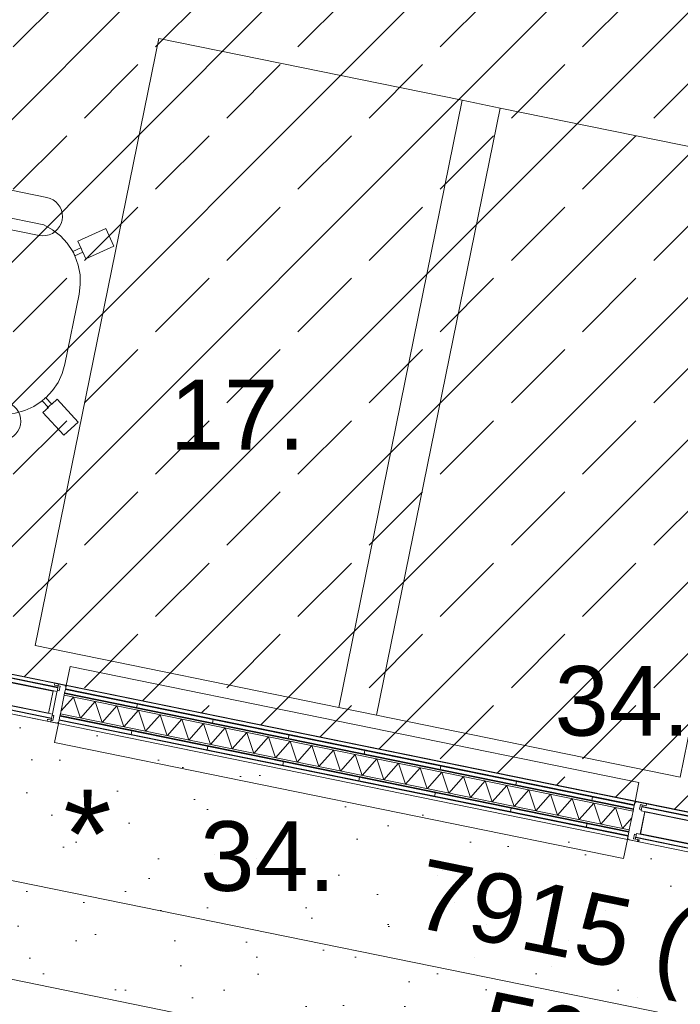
# Model space of a CAD drawing. Header units: millimetres. Extents: x -28656 to 67349, y -24410 to 39654.
# Tile 129 of 135: x 27686 to 29392, y 18395 to 20937. Entities that reach past the tile are written whole.
import ezdxf

# ---------------------------------------------------------------- set-up
doc = ezdxf.new("R2010")
doc.units = ezdxf.units.MM
doc.header["$MEASUREMENT"] = 0
doc.linetypes.add('Wipeout_Contour', pattern=[1000, 0, -1000])
for name, color, linetype in [('New_22 systeemwand', 7, 'Continuous'), ('New_22 systeemwand Afdek-arcering', 7, 'Continuous'), ('New_22 systeemwand Doorsnede-arcering', 7, 'Continuous'), ('New_42 akoestische wandafwerking 2D arcering', 7, 'Continuous'), ('New_43 Vloerafwerking', 7, 'Continuous'), ('New_43 Vloerafwerking 2D arcering', 7, 'Continuous'), ('New_43 Vloerafwerking Afdek-arcering', 7, 'Continuous'), ('New_82 Interieur', 7, 'Continuous'), ('New_84 Vaste inrichting', 7, 'Continuous'), ('New_Info Algemeen', 7, 'Continuous'), ('New_Info Algemeen 2D arcering', 7, 'Continuous'), ('New_Info losse inrichting', 7, 'Continuous'), ('New_Z Ruimtefuncties Zone omranding', 7, 'Continuous')]:
    doc.layers.add(name, color=color, linetype=linetype)
doc.styles.add('GENERATED_STYLE_2', font='txt')
doc.dimstyles.new('GENERATED_STYLE__1', dxfattribs={"dimtxt": 179.999995, "dimasz": 142.5, "dimexe": 0.18, "dimexo": 0.0625, "dimgap": 0.09, "dimtad": 1, "dimdec": 0, "dimzin": 0, "dimdsep": 46, "dimtxsty": 'GENERATED_STYLE_2', "dimblk": 'ARROWHEAD_11', "dimblk1": 'ARROWHEAD_11', "dimblk2": 'ARROWHEAD_11', "dimcen": 0.09, "dimse1": 1, "dimse2": 1, "dimclrd": 1, "dimclre": 1, "dimclrt": 2, "dimadec": 1, "dimazin": 0, "dimtfac": 1, "dimtdec": 4, "dimtmove": 0, "dimatfit": 3, "dimfxl": 1, "dimtolj": 1, "dimtzin": 0, "dimarcsym": 0})
pattern_1 = [(258.48634, (0, 0), (-195.9754, 39.9203), [])]
pattern_2 = [(45, (0, 0), (-176.7767, 176.7767), []), (45, (-35.36, 35.36), (-176.7767, 176.7767), []), (45, (-70.7, 70.7), (-176.7767, 176.7767), [])]

# ---------------------------------------------------------------- blocks, each defined once
blk = doc.blocks.new('Slab_2_1', base_point=(25896.5, 17144.8))
at = {"layer": 'New_43 Vloerafwerking Afdek-arcering', "linetype": 'Continuous', "lineweight": 0, "true_color": 0x000000}
h = blk.add_hatch(dxfattribs=at)
h.set_pattern_fill('910_Puntjes_B_0001', color=18, style=0, pattern_type=2)
h.set_pattern_definition([(45, (0, 400), (-127.2792, 127.2792), [0, -120, 0, -180]), (110, (400, 400), (169.1447, 61.5636), [0, -88, 0, -152])])
h.paths.add_polyline_path([(25896.5, 17144.8), (30574.2, 16193.1), (30808.1, 14866.9), (30896.6, 14364.7), (30932.2, 14370.9, 0.668179), (34377.5, 13607.1), (34377.7, 13607), (34612.8, 13942.9), (33897, 14444.3), (34190.5, 15885.2), (34199, 15927), (33470.3, 16377), (33580.5, 16919), (31954.1, 17249.9), (32153.6, 18230.2), (26357.5, 19410.9), (26028.5, 17793.5)])
at = {"layer": 'New_43 Vloerafwerking', "color": 1, "linetype": 'Continuous', "lineweight": 0, "flags": 128}
blk.add_lwpolyline([(25896.5, 17144.8), (30574.2, 16193.1), (30808.1, 14866.9), (30896.6, 14364.7), (30932.2, 14370.9, 0.668179), (34377.5, 13607.1), (34377.7, 13607), (34612.8, 13942.9), (33897, 14444.3), (34190.5, 15885.2), (34199, 15927), (33470.3, 16377), (33580.5, 16919), (31954.1, 17249.9), (32153.6, 18230.2), (26357.5, 19410.9), (26028.5, 17793.5)], format="xyb", close=True, dxfattribs=at)
blk = doc.blocks.new('Slab_3_1', base_point=(25896.5, 17144.8))
at = {"layer": 'New_84 Vaste inrichting', "color": 1, "linetype": 'Continuous', "lineweight": 0, "flags": 128}
blk.add_lwpolyline([(25896.5, 17144.8), (30574.2, 16193.1), (30808.1, 14866.9), (30843.7, 14873.2), (30932.2, 14370.9, 0.668179), (34377.5, 13607.1), (34377.7, 13607), (34612.8, 13942.9), (33897, 14444.3), (34190.5, 15885.2), (34199, 15927), (33470.3, 16377), (33580.5, 16919), (31952.5, 17241.9), (32153.6, 18230.2), (26357.5, 19410.9), (26028.5, 17793.5)], format="xyb", close=True, dxfattribs=at)
blk = doc.blocks.new('Wall_87_1', base_point=(34113.4, 17831))
at = {"color": 254, "linetype": 'Wipeout_Contour', "lineweight": 0, "ltscale": 1820265.820685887}
blk.add_wipeout([(26357.5, 19410.9), (27756.5, 19125.9), (27757.5, 19130.8), (27771.7, 19127.9), (27774.2, 19140.1), (27760, 19143), (27773.1, 19207.2), (27787.8, 19204.2), (27790.1, 19216), (27775.5, 19219), (27776.4, 19223.9), (27803.9, 19218.3), (27803.5, 19216.3), (27805.4, 19215.9), (27786.3, 19121.9), (27784.3, 19122.3), (27783.9, 19120.3), (29257.7, 18820.1), (29258.1, 18822.1), (29256.1, 18822.5), (29275.3, 18916.5), (29277.2, 18916.1), (29277.6, 18918.1), (29305.1, 18912.5), (29304.1, 18907.6), (29289.8, 18910.5), (29287.3, 18898.3), (29301.6, 18895.4), (29288.5, 18831.2), (29273.8, 18834.2), (29271.4, 18822.4), (29286.1, 18819.4), (29285.1, 18814.5), (31186.1, 18427.3), (31187.1, 18432.2), (31201.3, 18429.3), (31203.8, 18441.5), (31189.5, 18444.4), (31202.6, 18508.6), (31217.3, 18505.6), (31219.7, 18517.4), (31205, 18520.4), (31206, 18525.3), (31233.5, 18519.7), (31233.1, 18517.7), (31235, 18517.3), (31215.9, 18423.3), (31213.9, 18423.7), (31213.5, 18421.7), (34113.4, 17831), (34133.3, 17929), (26377.5, 19508.9)], dxfattribs=at).dxf.layer = 'New_22 systeemwand Afdek-arcering'
at = {"layer": 'New_22 systeemwand', "color": 9, "linetype": 'Continuous', "lineweight": 0, "flags": 128}
for points in [[(34133.3, 17929), (26377.5, 19508.9)], [(26357.5, 19410.9), (27756.5, 19125.9)], [(27783.9, 19120.3), (29257.7, 18820.1)], [(29285.1, 18814.5), (31186.1, 18427.3)]]:
    blk.add_lwpolyline(points, dxfattribs=at)
blk = doc.blocks.new('Bureau 20')
at = {"layer": 'New_82 Interieur', "color": 1, "linetype": 'Continuous', "lineweight": 0}
for p, q in [((1600, 800), (0, 800)), ((0, 800), (0, 0)), ((1600, 0), (1600, 800)), ((0, 0), (1600, 0))]:
    blk.add_line(p, q, dxfattribs=at)
blk = doc.blocks.new('Bureaustoel 01 20_2')
at = {"layer": 'New_82 Interieur', "color": 1, "linetype": 'Continuous', "lineweight": 0}
for p, q in [((390, 790.1), (440, 790.1)), ((390, 710.1), (390, 790.1)), ((440, 790.1), (440, 710.1)), ((409, 710.1), (390, 710.1)), ((408, 629.2), (409, 710.1)), ((409, 710.1), (421, 710.1)), ((421, 710.1), (422, 629.3)), ((440, 710.1), (421, 710.1)), ((222, 591.6), (312.9, 620.6)), ((312.9, 620.6), (408, 629.2)), ((422, 629.3), (408, 629.3)), ((422, 629.3), (516.6, 620.5)), ((516.6, 620.5), (607.1, 591.6)), ((207.5, 583.7), (222, 591.6)), ((607.1, 591.6), (621.6, 583.7)), ((173.8, 547.9), (183.1, 561.6)), ((183.1, 561.6), (194.4, 573.7)), ((194.4, 573.7), (207.5, 583.7)), ((621.6, 583.7), (634.7, 573.7)), ((634.7, 573.7), (646, 561.6)), ((646, 561.6), (655.3, 547.9)), ((166.9, 532.9), (173.8, 547.9)), ((655.3, 547.9), (662.2, 532.9)), ((-1.4, 468.8), (13.8, 516.5)), ((13.8, 516.5), (89.9, 492.2)), ((165.4, 448.3), (166.9, 532.9)), ((662.2, 532.9), (663.7, 448.3)), ((739.2, 492.2), (815.4, 516.5)), ((815.4, 516.5), (830.5, 468.8)), ((89.9, 492.2), (84, 473.6)), ((745.1, 473.6), (739.2, 492.2)), ((74.8, 444.5), (-1.4, 468.8)), ((80.4, 462.2), (74.8, 444.5)), ((165.1, 433.4), (80.4, 462.2)), ((84.8, 473.8), (81.2, 462.3)), ((84, 473.6), (165.4, 448.3)), ((663.7, 448.3), (745.1, 473.6)), ((748.7, 462.2), (664, 433.4)), ((746.1, 473.8), (749.7, 462.3)), ((754.3, 444.5), (748.7, 462.2)), ((830.5, 468.8), (754.3, 444.5)), ((164.9, 421), (165.1, 433.4)), ((166.2, 448.5), (166, 433.5)), ((664, 433.4), (664.2, 421)), ((664.7, 448.5), (664.9, 433.5)), ((107.7, 407.3), (102.7, 400.2)), ((113.8, 413.5), (107.7, 407.3)), ((121, 418.5), (113.8, 413.5)), ((128.9, 422.2), (121, 418.5)), ((137.3, 424.5), (128.9, 422.2)), ((146, 425.2), (137.3, 424.5)), ((154.7, 424.5), (146, 425.2)), ((163.1, 422.2), (154.7, 424.5)), ((171, 418.5), (163.1, 422.2)), ((164.9, 185), (164.9, 421)), ((178.1, 413.5), (171, 418.5)), ((184.3, 407.3), (178.1, 413.5)), ((189.3, 400.2), (184.3, 407.3)), ((646.6, 407.3), (641.6, 400.2)), ((652.8, 413.5), (646.6, 407.3)), ((659.9, 418.5), (652.8, 413.5)), ((667.8, 422.2), (659.9, 418.5)), ((664.2, 421), (664.2, 185)), ((676.2, 424.5), (667.8, 422.2)), ((684.9, 425.2), (676.2, 424.5)), ((693.6, 424.5), (684.9, 425.2)), ((702, 422.2), (693.6, 424.5)), ((709.9, 418.5), (702, 422.2)), ((717, 413.5), (709.9, 418.5)), ((723.2, 407.3), (717, 413.5)), ((728.2, 400.2), (723.2, 407.3)), ((96.8, 383.9), (96, 375.2)), ((99, 392.3), (96.8, 383.9)), ((102.7, 400.2), (99, 392.3)), ((192.9, 392.3), (189.3, 400.2)), ((195.2, 383.9), (192.9, 392.3)), ((196, 375.2), (195.2, 383.9)), ((635.7, 383.9), (634.9, 375.2)), ((637.9, 392.3), (635.7, 383.9)), ((641.6, 400.2), (637.9, 392.3)), ((731.9, 392.3), (728.2, 400.2)), ((734.1, 383.9), (731.9, 392.3)), ((734.9, 375.2), (734.1, 383.9)), ((96, 375.2), (96, 191.4)), ((196, 191.4), (196, 375.2)), ((634.9, 375.2), (634.9, 191.4)), ((734.9, 191.4), (734.9, 375.2)), ((96, 191.4), (96.8, 182.7)), ((96.8, 182.7), (99, 174.3)), ((172.8, 160.4), (164.9, 185)), ((192.9, 174.3), (195.2, 182.7)), ((195.2, 182.7), (196, 191.4)), ((634.9, 191.4), (635.7, 182.7)), ((635.7, 182.7), (637.9, 174.3)), ((664.2, 185), (656.3, 160.4)), ((731.9, 174.3), (734.1, 182.7)), ((734.1, 182.7), (734.9, 191.4)), ((99, 174.3), (102.7, 166.4)), ((102.7, 166.4), (107.7, 159.2)), ((107.7, 159.2), (113.8, 153.1)), ((113.8, 153.1), (121, 148.1)), ((171, 148.1), (178.1, 153.1)), ((184.4, 137.4), (172.8, 160.4)), ((178.1, 153.1), (184.3, 159.2)), ((184.3, 159.2), (189.3, 166.4)), ((189.3, 166.4), (192.9, 174.3)), ((637.9, 174.3), (641.6, 166.4)), ((641.6, 166.4), (646.6, 159.2)), ((656.3, 160.4), (644.7, 137.4)), ((646.6, 159.2), (652.8, 153.1)), ((652.8, 153.1), (659.9, 148.1)), ((709.9, 148.1), (717, 153.1)), ((717, 153.1), (723.2, 159.2)), ((723.2, 159.2), (728.2, 166.4)), ((728.2, 166.4), (731.9, 174.3)), ((121, 148.1), (128.9, 144.4)), ((128.9, 144.4), (137.3, 142.1)), ((137.3, 142.1), (146, 141.4)), ((146, 141.4), (154.7, 142.1)), ((154.7, 142.1), (163.1, 144.4)), ((163.1, 144.4), (171, 148.1)), ((199.5, 116.6), (184.4, 137.4)), ((644.7, 137.4), (629.6, 116.6)), ((659.9, 148.1), (667.8, 144.4)), ((667.8, 144.4), (676.2, 142.1)), ((676.2, 142.1), (684.9, 141.4)), ((684.9, 141.4), (693.6, 142.1)), ((693.6, 142.1), (702, 144.4)), ((702, 144.4), (709.9, 148.1)), ((217.8, 98.4), (199.5, 116.6)), ((629.6, 116.6), (611.3, 98.4)), ((142.2, 26.1), (189.2, 90.9)), ((189.2, 90.9), (204.6, 79.7)), ((202.5, 82.1), (215.1, 73)), ((204.6, 79.7), (217.8, 98.4)), ((227.7, 90.7), (214.3, 72.7)), ((249.2, 77.5), (227.7, 90.7)), ((272.5, 67.9), (249.2, 77.5)), ((579.9, 77.5), (556.6, 67.9)), ((601.4, 90.7), (579.9, 77.5)), ((614.9, 72.7), (601.4, 90.7)), ((611.3, 98.4), (624.6, 79.7)), ((625.5, 80), (615.8, 73)), ((624.6, 79.7), (639.9, 90.9)), ((639.9, 90.9), (686.9, 26.1)), ((229.6, 61.5), (182.6, -3.3)), ((214.3, 72.7), (229.6, 61.5)), ((297, 62.1), (272.5, 67.9)), ((322.1, 60.1), (297, 62.1)), ((507, 60.1), (322.1, 60.1)), ((532.1, 62.1), (507, 60.1)), ((556.6, 67.9), (532.1, 62.1)), ((599.5, 61.5), (614.9, 72.7)), ((646.5, -3.3), (599.5, 61.5)), ((182.6, -3.3), (142.2, 26.1)), ((686.9, 26.1), (646.5, -3.3))]:
    blk.add_line(p, q, dxfattribs=at)
for centre, major_axis, start_param, end_param in [((401, 71.1), (0, 439.9), 6.249243, 6.700413), ((429.9, 71.1), (0, 439.9), 5.865957, 6.317127), ((264.1, 379), (0, 102.9), 0.413079, 1.168145), ((566.8, 379), (0, 102.9), 5.115041, 5.870106), ((323, 222.1), (0, 161.6), 2.438731, 2.516703), ((507.9, 222.1), (0, 161.6), 3.766482, 3.844455)]:
    blk.add_ellipse(centre, major_axis=major_axis, ratio=0.999212, start_param=start_param, end_param=end_param, dxfattribs=at)
blk = doc.blocks.new('*D291')
at = {"layer": 'New_Info Algemeen 2D arcering', "linetype": 'Continuous', "lineweight": 0}
for points in [[(25305.7, 15682.4), (25308.5, 15668.1), (25316.7, 15655.9), (25328.8, 15647.8), (25343.2, 15644.9), (25357.5, 15647.8), (25369.7, 15655.9), (25377.8, 15668.1), (25380.7, 15682.4), (25377.8, 15696.8), (25369.7, 15708.9), (25357.5, 15717.1), (25343.2, 15719.9), (25328.8, 15717.1), (25316.7, 15708.9), (25308.5, 15696.8)], [(26978.7, 15341.6), (26981.6, 15327.3), (26989.7, 15315.1), (27001.9, 15307), (27016.2, 15304.1), (27030.6, 15307), (27042.8, 15315.1), (27050.9, 15327.3), (27053.7, 15341.6), (27050.9, 15356), (27042.8, 15368.1), (27030.6, 15376.2), (27016.2, 15379.1), (27001.9, 15376.2), (26989.7, 15368.1), (26981.6, 15356)]]:
    blk.add_hatch(color=1, dxfattribs=at).paths.add_polyline_path(points)
at = {"layer": 'New_Info Algemeen', "color": 1, "linetype": 'Continuous', "lineweight": 0}
for p, q in [((25350.7, 15719.2), (25371.3, 15820.2)), ((25379.9, 15674.9), (26979.5, 15349.1)), ((25315.1, 15544.6), (25335.7, 15645.7)), ((27023.7, 15378.3), (27044.3, 15479.4)), ((26988.2, 15203.8), (27008.8, 15304.9))]:
    blk.add_line(p, q, dxfattribs=at)
at = {"layer": 'New_Info Algemeen', "color": 2, "lineweight": 0, "insert": (25919.2, 15601.8), "char_height": 180, "attachment_point": 7, "rotation": 348.4863, "style": 'GENERATED_STYLE_2'}
blk.add_mtext('\\A1;{\\pql;\\fArial|b0|i0|c0|p38;1707}', dxfattribs=at)
blk = doc.blocks.new('ARROWHEAD_11')
at = {"color": 0, "linetype": 'Continuous', "lineweight": 0}
blk.add_line((0, 0), (-1, 0), dxfattribs=at)
at = {"color": 0, "linetype": 'Continuous', "lineweight": 0, "const_width": 0.25, "flags": 128}
blk.add_lwpolyline([(-0.125, 0, 1), (0.125, 0, 1)], format="xyb", close=True, dxfattribs=at)
blk = doc.blocks.new('*D292')
at = {"layer": 'New_Info Algemeen 2D arcering', "linetype": 'Continuous', "lineweight": 0}
for points in [[(26978.7, 15341.6), (26981.6, 15327.3), (26989.7, 15315.1), (27001.9, 15307), (27016.2, 15304.1), (27030.6, 15307), (27042.8, 15315.1), (27050.9, 15327.3), (27053.7, 15341.6), (27050.9, 15356), (27042.8, 15368.1), (27030.6, 15376.2), (27016.2, 15379.1), (27001.9, 15376.2), (26989.7, 15368.1), (26981.6, 15356)], [(28448.6, 15042.2), (28451.4, 15027.9), (28459.5, 15015.7), (28471.7, 15007.6), (28486.1, 15004.7), (28500.4, 15007.6), (28512.6, 15015.7), (28520.7, 15027.9), (28523.6, 15042.2), (28520.7, 15056.6), (28512.6, 15068.7), (28500.4, 15076.8), (28486.1, 15079.7), (28471.7, 15076.8), (28459.5, 15068.7), (28451.4, 15056.6)]]:
    blk.add_hatch(color=1, dxfattribs=at).paths.add_polyline_path(points)
at = {"layer": 'New_Info Algemeen', "color": 1, "linetype": 'Continuous', "lineweight": 0}
for p, q in [((27023.7, 15378.3), (27044.3, 15479.4)), ((27053, 15334.1), (28449.3, 15049.7)), ((26988.2, 15203.8), (27008.8, 15304.9))]:
    blk.add_line(p, q, dxfattribs=at)
blk.add_circle((27016.2, 15341.6), 37.5, dxfattribs=at)
at = {"layer": 'New_Info Algemeen', "color": 2, "lineweight": 0, "insert": (27490.6, 15281.7), "char_height": 180, "attachment_point": 7, "rotation": 348.4863, "style": 'GENERATED_STYLE_2'}
blk.add_mtext('\\A1;{\\pql;\\fArial|b0|i0|c0|p38;1500}', dxfattribs=at)
blk = doc.blocks.new('*D293')
at = {"layer": 'New_Info Algemeen 2D arcering', "linetype": 'Continuous', "lineweight": 0}
for points in [[(28448.6, 15042.2), (28451.4, 15027.9), (28459.5, 15015.7), (28471.7, 15007.6), (28486.1, 15004.7), (28500.4, 15007.6), (28512.6, 15015.7), (28520.7, 15027.9), (28523.6, 15042.2), (28520.7, 15056.6), (28512.6, 15068.7), (28500.4, 15076.8), (28486.1, 15079.7), (28471.7, 15076.8), (28459.5, 15068.7), (28451.4, 15056.6)], [(30408.3, 14643), (30411.2, 14628.6), (30419.3, 14616.5), (30431.5, 14608.4), (30445.8, 14605.5), (30460.2, 14608.4), (30472.3, 14616.5), (30480.5, 14628.6), (30483.3, 14643), (30480.5, 14657.3), (30472.3, 14669.5), (30460.2, 14677.6), (30445.8, 14680.5), (30431.5, 14677.6), (30419.3, 14669.5), (30411.2, 14657.3)]]:
    blk.add_hatch(color=1, dxfattribs=at).paths.add_polyline_path(points)
at = {"layer": 'New_Info Algemeen', "color": 1, "linetype": 'Continuous', "lineweight": 0}
for p, q in [((28493.5, 15078.9), (28514.1, 15180)), ((28522.8, 15034.7), (30409.1, 14650.5)), ((28458, 14904.4), (28478.6, 15005.5)), ((30417.7, 14505.2), (30438.3, 14606.3))]:
    blk.add_line(p, q, dxfattribs=at)
blk.add_circle((28486.1, 15042.2), 37.5, dxfattribs=at)
at = {"layer": 'New_Info Algemeen', "color": 2, "lineweight": 0, "insert": (29205.4, 14932.4), "char_height": 180, "attachment_point": 7, "rotation": 348.4863, "style": 'GENERATED_STYLE_2'}
blk.add_mtext('\\A1;{\\pql;\\fArial|b0|i0|c0|p38;2000}', dxfattribs=at)
blk = doc.blocks.new('*D303')
at = {"layer": 'New_Info Algemeen 2D arcering', "linetype": 'Continuous', "lineweight": 0}
for points in [[(26235.9, 18997.8), (26238.7, 18983.5), (26246.9, 18971.3), (26259, 18963.2), (26273.4, 18960.3), (26287.7, 18963.2), (26299.9, 18971.3), (26308, 18983.5), (26310.9, 18997.8), (26308, 19012.2), (26299.9, 19024.3), (26287.7, 19032.5), (26273.4, 19035.3), (26259, 19032.5), (26246.9, 19024.3), (26238.7, 19012.2)], [(33991.7, 17418), (33994.6, 17403.6), (34002.7, 17391.4), (34014.9, 17383.3), (34029.2, 17380.5), (34043.6, 17383.3), (34055.7, 17391.4), (34063.9, 17403.6), (34066.7, 17418), (34063.9, 17432.3), (34055.7, 17444.5), (34043.6, 17452.6), (34029.2, 17455.5), (34014.9, 17452.6), (34002.7, 17444.5), (33994.6, 17432.3)]]:
    blk.add_hatch(color=1, dxfattribs=at).paths.add_polyline_path(points)
at = {"layer": 'New_Info Algemeen', "color": 1, "linetype": 'Continuous', "lineweight": 0}
for p, q in [((26280.9, 19034.6), (26301.4, 19135.6)), ((26310.1, 18990.3), (33992.5, 17425.4)), ((34036.7, 17454.7), (34057.3, 17555.7)), ((34001.1, 17280.2), (34021.7, 17381.2))]:
    blk.add_line(p, q, dxfattribs=at)
blk.add_circle((34029.2, 17418), 37.5, dxfattribs=at)
at = {"layer": 'New_Info Algemeen', "color": 2, "lineweight": 0, "char_height": 180, "attachment_point": 7, "rotation": 348.4863, "style": 'GENERATED_STYLE_2'}
for s, insert in [('\\A1;{\\pql;\\fArial|b0|i0|c0|p38;7915 (opstand onder wand)}', (28686.2, 18543.1)), ('\\A1;{\\pql;\\fArial|b0|i0|c0|p38;250}', (33598.1, 17542.5))]:
    blk.add_mtext(s, dxfattribs=dict(at, insert=insert))
blk = doc.blocks.new('*D306')
at = {"layer": 'New_Info Algemeen 2D arcering', "linetype": 'Continuous', "lineweight": 0}
for points in [[(26186, 18752.9), (26188.8, 18738.5), (26197, 18726.3), (26209.1, 18718.2), (26223.5, 18715.4), (26237.8, 18718.2), (26250, 18726.3), (26258.1, 18738.5), (26261, 18752.9), (26258.1, 18767.2), (26250, 18779.4), (26237.8, 18787.5), (26223.5, 18790.4), (26209.1, 18787.5), (26197, 18779.4), (26188.8, 18767.2)], [(31982.3, 17572.1), (31985.1, 17557.8), (31993.3, 17545.6), (32005.4, 17537.5), (32019.8, 17534.6), (32034.1, 17537.5), (32046.3, 17545.6), (32054.4, 17557.8), (32057.3, 17572.1), (32054.4, 17586.5), (32046.3, 17598.7), (32034.1, 17606.8), (32019.8, 17609.6), (32005.4, 17606.8), (31993.3, 17598.7), (31985.1, 17586.5)]]:
    blk.add_hatch(color=1, dxfattribs=at).paths.add_polyline_path(points)
at = {"layer": 'New_Info Algemeen', "color": 1, "linetype": 'Continuous', "lineweight": 0}
for p, q in [((26231, 18789.6), (26251.5, 18890.7)), ((26150, 18767.8), (26186.7, 18760.3)), ((26260.2, 18745.4), (31983, 17579.6)), ((26195.4, 18615.1), (26216, 18716.1))]:
    blk.add_line(p, q, dxfattribs=at)
blk.add_circle((26223.5, 18752.9), 37.5, dxfattribs=at)
at = {"layer": 'New_Info Algemeen', "color": 2, "lineweight": 0, "insert": (28861.1, 18252.3), "char_height": 180, "attachment_point": 7, "rotation": 348.4863, "style": 'GENERATED_STYLE_2'}
blk.add_mtext('\\A1;{\\pql;\\fArial|b0|i0|c0|p38;5915}', dxfattribs=at)
blk = doc.blocks.new('Wall_130_1', base_point=(31205.8, 18474.3))
at = {"color": 254, "linetype": 'Wipeout_Contour', "lineweight": 0, "ltscale": 284648.513574}
blk.add_wipeout([(29294.3, 18909.6), (29293.5, 18905.9), (31214.1, 18514.7), (31214.8, 18518.4), (31205, 18520.4), (31206, 18525.3), (29305.1, 18912.5), (29304.1, 18907.6)], dxfattribs=at).dxf.layer = 'New_22 systeemwand Afdek-arcering'
at = {"color": 254, "linetype": 'Wipeout_Contour', "lineweight": 0, "ltscale": 142311.330577}
blk.add_wipeout([(31214.1, 18514.7), (29293.5, 18905.9), (29293.2, 18904.5), (31213.8, 18513.3)], dxfattribs=at).dxf.layer = 'New_22 systeemwand Afdek-arcering'
at = {"layer": 'New_22 systeemwand', "color": 9, "linetype": 'Continuous', "lineweight": 0, "flags": 128}
blk.add_lwpolyline([(29294.3, 18909.6), (29293.5, 18905.9)], dxfattribs=at)
at = {"color": 254, "linetype": 'Wipeout_Contour', "lineweight": 0, "ltscale": 142280.052386}
blk.add_wipeout([(29300.8, 18891.7), (31201.8, 18504.5), (31202, 18505.5), (29301, 18892.7)], dxfattribs=at).dxf.layer = 'New_22 systeemwand Afdek-arcering'
at = {"layer": 'New_22 systeemwand', "color": 9, "linetype": 'Continuous', "lineweight": 0, "flags": 128}
blk.add_lwpolyline([(29293.5, 18905.9), (29293.2, 18904.5)], dxfattribs=at)
at = {"color": 254, "linetype": 'Wipeout_Contour', "lineweight": 0, "ltscale": 142199.560429}
blk.add_wipeout([(29300.8, 18891.7), (29289.3, 18835.1), (31190.3, 18447.9), (31201.8, 18504.5)], dxfattribs=at).dxf.layer = 'New_22 systeemwand Afdek-arcering'
at = {"layer": 'New_22 systeemwand', "color": 9, "linetype": 'Continuous', "lineweight": 0, "flags": 128}
for points in [[(29293.2, 18904.5), (29291.2, 18894.7)], [(31213.8, 18513.3), (31211.8, 18503.5)], [(31214.1, 18514.7), (31213.8, 18513.3)], [(31215.8, 18523.3), (31214.1, 18514.7)], [(31211.8, 18503.5), (31211.6, 18502.5)]]:
    blk.add_lwpolyline(points, dxfattribs=at)
at = {"color": 254, "linetype": 'Wipeout_Contour', "lineweight": 0, "ltscale": 142119.07796}
blk.add_wipeout([(29289.3, 18835.1), (29289.1, 18834.1), (31190.1, 18446.9), (31190.3, 18447.9)], dxfattribs=at).dxf.layer = 'New_22 systeemwand Afdek-arcering'
at = {"color": 254, "linetype": 'Wipeout_Contour', "lineweight": 0, "ltscale": 284152.474061}
blk.add_wipeout([(29276.3, 18821.4), (29286.1, 18819.4), (29285.1, 18814.5), (31186.1, 18427.3), (31187.1, 18432.2), (31196.9, 18430.2), (31197.7, 18434.1), (29277.1, 18825.3)], dxfattribs=at).dxf.layer = 'New_22 systeemwand Afdek-arcering'
at = {"color": 254, "linetype": 'Wipeout_Contour', "lineweight": 0, "ltscale": 142089.488414}
blk.add_wipeout([(29277.1, 18825.3), (31197.7, 18434.1), (31197.9, 18435.1), (29277.3, 18826.3)], dxfattribs=at).dxf.layer = 'New_22 systeemwand Afdek-arcering'
at = {"layer": 'New_22 systeemwand', "color": 9, "linetype": 'Continuous', "lineweight": 0}
for p, q in [((31211.8, 18503.5), (29291.2, 18894.7)), ((31213.8, 18513.3), (29293.2, 18904.5)), ((31214.1, 18514.7), (29293.5, 18905.9)), ((31201.8, 18504.5), (29300.8, 18891.7)), ((29277.1, 18825.3), (31197.7, 18434.1)), ((29277.3, 18826.3), (31197.9, 18435.1)), ((31199.9, 18444.9), (29279.3, 18836.1)), ((31190.3, 18447.9), (29289.3, 18835.1))]:
    blk.add_line(p, q, dxfattribs=at)
at = {"layer": 'New_22 systeemwand', "color": 9, "linetype": 'Continuous', "lineweight": 0, "flags": 128}
for points in [[(31206, 18525.3), (29305.1, 18912.5)], [(29277.1, 18825.3), (29276.3, 18821.4)], [(29277.3, 18826.3), (29277.1, 18825.3)], [(29279.3, 18836.1), (29277.3, 18826.3)], [(29285.1, 18814.5), (31186.1, 18427.3)], [(31211.6, 18502.5), (31200, 18445.9)], [(31197.7, 18434.1), (31195.9, 18425.3)], [(31197.9, 18435.1), (31197.7, 18434.1)], [(31199.9, 18444.9), (31197.9, 18435.1)], [(31200, 18445.9), (31199.9, 18444.9)]]:
    blk.add_lwpolyline(points, dxfattribs=at)
blk = doc.blocks.new('*X336')
at = {"layer": 'New_22 systeemwand Doorsnede-arcering', "color": 7, "linetype": 'Continuous', "lineweight": 0}
for p, q in [((27824.6, 19188.2), (27792.4, 19151.9)), ((27824.6, 19188.2), (27842.7, 19134)), ((27880.6, 19176.8), (27842.7, 19134)), ((27880.6, 19176.8), (27898.7, 19122.6)), ((27936.6, 19165.4), (27898.7, 19122.6)), ((27936.6, 19165.4), (27954.7, 19111.2)), ((27992.6, 19154), (27954.7, 19111.2)), ((27992.6, 19154), (28010.7, 19099.8)), ((28048.6, 19142.6), (28010.7, 19099.8)), ((28048.6, 19142.6), (28066.7, 19088.4)), ((28104.6, 19131.2), (28066.7, 19088.4)), ((28104.6, 19131.2), (28122.7, 19076.9)), ((28160.6, 19119.7), (28122.7, 19076.9)), ((28160.6, 19119.7), (28178.7, 19065.5)), ((28216.6, 19108.3), (28178.7, 19065.5)), ((28216.6, 19108.3), (28234.7, 19054.1)), ((28272.6, 19096.9), (28234.7, 19054.1)), ((28272.6, 19096.9), (28290.7, 19042.7)), ((28328.6, 19085.5), (28290.7, 19042.7)), ((28328.6, 19085.5), (28346.7, 19031.3)), ((28384.6, 19074.1), (28346.7, 19031.3)), ((28384.6, 19074.1), (28402.8, 19019.9)), ((28440.6, 19062.7), (28402.8, 19019.9)), ((28440.6, 19062.7), (28458.8, 19008.5)), ((28496.6, 19051.3), (28458.8, 19008.5)), ((28496.6, 19051.3), (28514.8, 18997.1)), ((28552.6, 19039.9), (28514.8, 18997.1)), ((28552.6, 19039.9), (28570.8, 18985.7)), ((28608.7, 19028.5), (28570.8, 18985.7)), ((28608.7, 19028.5), (28626.8, 18974.3)), ((28664.7, 19017.1), (28626.8, 18974.3)), ((28664.7, 19017.1), (28682.8, 18962.9)), ((28720.7, 19005.7), (28682.8, 18962.9)), ((28720.7, 19005.7), (28738.8, 18951.4)), ((28776.7, 18994.2), (28738.8, 18951.4)), ((28776.7, 18994.2), (28794.8, 18940)), ((28832.7, 18982.8), (28794.8, 18940)), ((28832.7, 18982.8), (28850.8, 18928.6)), ((28888.7, 18971.4), (28850.8, 18928.6)), ((28888.7, 18971.4), (28906.8, 18917.2)), ((28944.7, 18960), (28906.8, 18917.2)), ((28944.7, 18960), (28962.8, 18905.8)), ((29000.7, 18948.6), (28962.8, 18905.8)), ((29000.7, 18948.6), (29018.8, 18894.4)), ((29056.7, 18937.2), (29018.8, 18894.4)), ((29056.7, 18937.2), (29074.8, 18883)), ((29112.7, 18925.8), (29074.8, 18883)), ((29112.7, 18925.8), (29130.8, 18871.6)), ((29168.7, 18914.4), (29130.8, 18871.6)), ((29168.7, 18914.4), (29186.9, 18860.2)), ((29224.7, 18903), (29186.9, 18860.2)), ((29224.7, 18903), (29242.9, 18848.8)), ((29267, 18876.1), (29242.9, 18848.8))]:
    blk.add_line(p, q, dxfattribs=at)
blk = doc.blocks.new('Wall_132_1', base_point=(29265.7, 18869.5))
at = {"color": 254, "linetype": 'Wipeout_Contour', "lineweight": 0, "ltscale": 137302.021103}
blk.add_wipeout([(29275.7, 18918.5), (27805.8, 19217.9), (27804.1, 19209.3), (29273.9, 18909.9)], dxfattribs=at).dxf.layer = 'New_22 systeemwand Afdek-arcering'
at = {"color": 254, "linetype": 'Wipeout_Contour', "lineweight": 0, "ltscale": 137287.497014}
blk.add_wipeout([(29273.9, 18909.9), (27804.1, 19209.3), (27803.8, 19207.9), (29273.6, 18908.5)], dxfattribs=at).dxf.layer = 'New_22 systeemwand Afdek-arcering'
at = {"layer": 'New_22 systeemwand Doorsnede-arcering', "linetype": 'Continuous', "lineweight": 0, "true_color": 0x000000}
h = blk.add_hatch(dxfattribs=at)
h.set_pattern_fill('930_Lijnen_vert_200_0001', color=18, style=0, pattern_type=2)
h.set_pattern_definition(pattern_1)
h.paths.add_polyline_path([(29273.6, 18908.5), (27803.8, 19207.9), (27801.9, 19198.6), (29271.7, 18899.2)])
at = {"color": 254, "linetype": 'Wipeout_Contour', "lineweight": 0, "ltscale": 137256.322954}
blk.add_wipeout([(29271.7, 18899.2), (27801.9, 19198.6), (27801.6, 19197.1), (29271.4, 18897.7)], dxfattribs=at).dxf.layer = 'New_22 systeemwand Afdek-arcering'
at = {"color": 254, "linetype": 'Wipeout_Contour', "lineweight": 0, "ltscale": 137248.315916}
blk.add_wipeout([(29271.4, 18897.7), (27801.6, 19197.1), (27800.8, 19193), (29270.6, 18893.6)], dxfattribs=at).dxf.layer = 'New_22 systeemwand Afdek-arcering'
at = {"layer": 'New_22 systeemwand', "color": 9, "linetype": 'Continuous', "lineweight": 0, "flags": 128}
for points in [[(27803.8, 19207.9), (27801.9, 19198.6)], [(29275.7, 18918.5), (29273.9, 18909.9)], [(29273.9, 18909.9), (29273.6, 18908.5)]]:
    blk.add_lwpolyline(points, dxfattribs=at)
at = {"layer": 'New_22 systeemwand', "color": 9, "lineweight": 0}
blk.add_blockref('*X336', (0, 0), dxfattribs=at)
at = {"color": 254, "linetype": 'Wipeout_Contour', "lineweight": 0, "ltscale": 137096.053591}
blk.add_wipeout([(29260.7, 18845.1), (27790.9, 19144.5), (27790.1, 19140.5), (29259.9, 18841.1)], dxfattribs=at).dxf.layer = 'New_22 systeemwand Afdek-arcering'
at = {"color": 254, "linetype": 'Wipeout_Contour', "lineweight": 0, "ltscale": 137088.05597}
blk.add_wipeout([(29259.9, 18841.1), (27790.1, 19140.5), (27789.8, 19139), (29259.6, 18839.6)], dxfattribs=at).dxf.layer = 'New_22 systeemwand Afdek-arcering'
at = {"layer": 'New_22 systeemwand', "color": 9, "linetype": 'Continuous', "lineweight": 0, "flags": 128}
for points in [[(27800.8, 19193), (27790.9, 19144.5)], [(29271.4, 18897.7), (29270.6, 18893.6)], [(29271.7, 18899.2), (29271.4, 18897.7)], [(29273.6, 18908.5), (29271.7, 18899.2)]]:
    blk.add_lwpolyline(points, dxfattribs=at)
at = {"color": 254, "linetype": 'Wipeout_Contour', "lineweight": 0, "ltscale": 137043.380629}
blk.add_wipeout([(27785.9, 19119.9), (29255.7, 18820.5), (29257.5, 18829.3), (27787.7, 19128.7)], dxfattribs=at).dxf.layer = 'New_22 systeemwand Afdek-arcering'
at = {"color": 254, "linetype": 'Wipeout_Contour', "lineweight": 0, "ltscale": 137057.561763}
blk.add_wipeout([(27787.7, 19128.7), (29257.5, 18829.3), (29257.7, 18830.3), (27787.9, 19129.7)], dxfattribs=at).dxf.layer = 'New_22 systeemwand Afdek-arcering'
at = {"layer": 'New_22 systeemwand Doorsnede-arcering', "linetype": 'Continuous', "lineweight": 0, "true_color": 0x000000}
h = blk.add_hatch(dxfattribs=at)
h.set_pattern_fill('930_Lijnen_vert_200_0001', color=18, style=0, pattern_type=2)
h.set_pattern_definition(pattern_1)
h.paths.add_polyline_path([(29259.6, 18839.6), (27789.8, 19139), (27787.9, 19129.7), (29257.7, 18830.3)])
at = {"layer": 'New_22 systeemwand', "color": 9, "linetype": 'Continuous', "lineweight": 0}
for p, q in [((29271.4, 18897.7), (27801.6, 19197.1)), ((29271.7, 18899.2), (27801.9, 19198.6)), ((29273.6, 18908.5), (27803.8, 19207.9)), ((29273.9, 18909.9), (27804.1, 19209.3)), ((29270.6, 18893.6), (27800.8, 19193)), ((29260.7, 18845.1), (27790.9, 19144.5)), ((27787.7, 19128.7), (29257.5, 18829.3)), ((27787.9, 19129.7), (29257.7, 18830.3)), ((29259.6, 18839.6), (27789.8, 19139)), ((29259.9, 18841.1), (27790.1, 19140.5))]:
    blk.add_line(p, q, dxfattribs=at)
at = {"layer": 'New_22 systeemwand', "color": 9, "linetype": 'Continuous', "lineweight": 0, "flags": 128}
for points in [[(29275.7, 18918.5), (27805.8, 19217.9)], [(27786.3, 19121.9), (27785.9, 19119.9)], [(27785.9, 19119.9), (29255.7, 18820.5)], [(27789.8, 19139), (27787.9, 19129.7)], [(29270.6, 18893.6), (29260.7, 18845.1)], [(29259.6, 18839.6), (29257.7, 18830.3)], [(29259.9, 18841.1), (29259.6, 18839.6)], [(29260.7, 18845.1), (29259.9, 18841.1)], [(29257.5, 18829.3), (29255.7, 18820.5)], [(29257.7, 18830.3), (29257.5, 18829.3)]]:
    blk.add_lwpolyline(points, dxfattribs=at)
blk = doc.blocks.new('Wall_133_1', base_point=(27776.3, 19172.9))
at = {"color": 254, "linetype": 'Wipeout_Contour', "lineweight": 0, "ltscale": 200688.335607}
blk.add_wipeout([(26348.1, 19514.8), (26346.3, 19506.2), (27784.5, 19213.3), (27785.3, 19217), (27775.5, 19219), (27776.4, 19223.9)], dxfattribs=at).dxf.layer = 'New_22 systeemwand Afdek-arcering'
at = {"color": 254, "linetype": 'Wipeout_Contour', "lineweight": 0, "ltscale": 133121.926653}
blk.add_wipeout([(27784.5, 19213.3), (26346.3, 19506.2), (26346, 19504.8), (27784.2, 19211.9)], dxfattribs=at).dxf.layer = 'New_22 systeemwand Afdek-arcering'
at = {"color": 254, "linetype": 'Wipeout_Contour', "lineweight": 0, "ltscale": 133075.194469}
blk.add_wipeout([(26343.8, 19494), (27772.2, 19203.1), (27772.4, 19204.1), (26344, 19495)], dxfattribs=at).dxf.layer = 'New_22 systeemwand Afdek-arcering'
at = {"color": 254, "linetype": 'Wipeout_Contour', "lineweight": 0, "ltscale": 132989.142701}
blk.add_wipeout([(26332.3, 19437.4), (27760.7, 19146.5), (27772.2, 19203.1), (26343.8, 19494)], dxfattribs=at).dxf.layer = 'New_22 systeemwand Afdek-arcering'
at = {"layer": 'New_22 systeemwand', "color": 9, "linetype": 'Continuous', "lineweight": 0, "flags": 128}
for points in [[(27786.2, 19221.9), (27784.5, 19213.3)], [(27782.2, 19202.1), (27782, 19201.1)], [(27784.2, 19211.9), (27782.2, 19202.1)], [(27784.5, 19213.3), (27784.2, 19211.9)]]:
    blk.add_lwpolyline(points, dxfattribs=at)
at = {"color": 254, "linetype": 'Wipeout_Contour', "lineweight": 0, "ltscale": 132903.100984}
blk.add_wipeout([(26332.1, 19436.5), (27760.5, 19145.5), (27760.7, 19146.5), (26332.3, 19437.4)], dxfattribs=at).dxf.layer = 'New_22 systeemwand Afdek-arcering'
at = {"color": 254, "linetype": 'Wipeout_Contour', "lineweight": 0, "ltscale": 200291.790276}
blk.add_wipeout([(26329.9, 19425.7), (26328.1, 19416.9), (27756.5, 19125.9), (27757.5, 19130.8), (27767.3, 19128.8), (27768.1, 19132.7)], dxfattribs=at).dxf.layer = 'New_22 systeemwand Afdek-arcering'
at = {"color": 254, "linetype": 'Wipeout_Contour', "lineweight": 0, "ltscale": 132884.785847}
blk.add_wipeout([(26329.9, 19425.7), (27768.1, 19132.7), (27768.3, 19133.7), (26330.1, 19426.7)], dxfattribs=at).dxf.layer = 'New_22 systeemwand Afdek-arcering'
at = {"layer": 'New_22 systeemwand', "color": 9, "linetype": 'Continuous', "lineweight": 0}
for p, q in [((27784.2, 19211.9), (26346, 19504.8)), ((27784.5, 19213.3), (26346.3, 19506.2)), ((27772.2, 19203.1), (26343.8, 19494)), ((27782.2, 19202.1), (26344, 19495)), ((26329.9, 19425.7), (27768.1, 19132.7)), ((26330.1, 19426.7), (27768.3, 19133.7)), ((27770.3, 19143.5), (26332.1, 19436.5)), ((27760.7, 19146.5), (26332.3, 19437.4))]:
    blk.add_line(p, q, dxfattribs=at)
at = {"layer": 'New_22 systeemwand', "color": 9, "linetype": 'Continuous', "lineweight": 0, "flags": 128}
for points in [[(27776.4, 19223.9), (26348.1, 19514.8)], [(26328.1, 19416.9), (27756.5, 19125.9)], [(27782, 19201.1), (27770.5, 19144.5)], [(27770.3, 19143.5), (27768.3, 19133.7)], [(27770.5, 19144.5), (27770.3, 19143.5)], [(27768.1, 19132.7), (27766.3, 19123.9)], [(27768.3, 19133.7), (27768.1, 19132.7)]]:
    blk.add_lwpolyline(points, dxfattribs=at)
blk = doc.blocks.new('Column_15_1', base_point=(27795.9, 19168.9))
at = {"layer": 'New_22 systeemwand Doorsnede-arcering', "linetype": 'Continuous', "lineweight": 0, "true_color": 0x000000}
h = blk.add_hatch(dxfattribs=at)
h.set_pattern_fill('505_Aluminium_0001', color=18, style=0, pattern_type=2)
h.set_pattern_definition(pattern_2)
h.paths.add_polyline_path([(27756.5, 19125.9), (27783.9, 19120.3), (27784.3, 19122.3), (27786.3, 19121.9), (27787.9, 19129.7), (27789.8, 19139), (27790.9, 19144.5), (27800.8, 19193), (27801.9, 19198.6), (27803.8, 19207.9), (27805.4, 19215.9), (27803.5, 19216.3), (27803.9, 19218.3), (27776.4, 19223.9), (27775.5, 19219), (27790.1, 19216), (27787.8, 19204.2), (27782.9, 19205.2), (27782.2, 19202.1), (27772.4, 19204.1), (27760.5, 19145.5), (27770.3, 19143.5), (27769.8, 19141), (27774.2, 19140.1), (27771.7, 19127.9), (27757.5, 19130.8)])
at = {"layer": 'New_22 systeemwand', "color": 9, "linetype": 'Continuous', "lineweight": 0, "flags": 128}
for points in [[(27803.8, 19207.9), (27805.4, 19215.9), (27803.5, 19216.3), (27803.9, 19218.3), (27776.4, 19223.9), (27775.5, 19219), (27790.1, 19216), (27787.8, 19204.2), (27782.9, 19205.2)], [(27772.4, 19204.1), (27760.5, 19145.5)], [(27800.8, 19193), (27801.9, 19198.6)], [(27789.8, 19139), (27790.9, 19144.5)], [(27769.8, 19141), (27774.2, 19140.1), (27771.7, 19127.9), (27757.5, 19130.8), (27756.5, 19125.9)], [(27756.5, 19125.9), (27783.9, 19120.3), (27784.3, 19122.3), (27786.3, 19121.9), (27787.9, 19129.7)]]:
    blk.add_lwpolyline(points, dxfattribs=at)
blk = doc.blocks.new('Column_17_1', base_point=(29265.7, 18869.5))
at = {"layer": 'New_22 systeemwand Doorsnede-arcering', "linetype": 'Continuous', "lineweight": 0, "true_color": 0x000000}
h = blk.add_hatch(dxfattribs=at)
h.set_pattern_fill('505_Aluminium_0001', color=18, style=0, pattern_type=2)
h.set_pattern_definition(pattern_2)
h.paths.add_polyline_path([(29256.1, 18822.5), (29258.1, 18822.1), (29257.7, 18820.1), (29285.1, 18814.5), (29286.1, 18819.4), (29271.4, 18822.4), (29273.8, 18834.2), (29278.7, 18833.2), (29279.3, 18836.1), (29289.1, 18834.1), (29301, 18892.7), (29291.2, 18894.7), (29291.8, 18897.4), (29287.3, 18898.3), (29289.8, 18910.5), (29304.1, 18907.6), (29305.1, 18912.5), (29277.6, 18918.1), (29277.2, 18916.1), (29275.3, 18916.5), (29273.6, 18908.5), (29271.7, 18899.2), (29270.6, 18893.6), (29260.7, 18845.1), (29259.6, 18839.6), (29257.7, 18830.3)])
at = {"layer": 'New_22 systeemwand', "color": 3, "linetype": 'Continuous', "lineweight": 0, "flags": 128}
for points in [[(29291.8, 18897.4), (29287.3, 18898.3), (29289.8, 18910.5), (29304.1, 18907.6), (29305.1, 18912.5), (29277.6, 18918.1), (29277.2, 18916.1), (29275.3, 18916.5), (29273.6, 18908.5)], [(29271.7, 18899.2), (29270.6, 18893.6)], [(29289.1, 18834.1), (29301, 18892.7)], [(29260.7, 18845.1), (29259.6, 18839.6)], [(29256.1, 18822.5), (29258.1, 18822.1), (29257.7, 18820.1), (29285.1, 18814.5), (29286.1, 18819.4), (29271.4, 18822.4), (29273.8, 18834.2), (29278.7, 18833.2)], [(29257.7, 18830.3), (29256.1, 18822.5)]]:
    blk.add_lwpolyline(points, dxfattribs=at)

msp = doc.modelspace()

# ---------------------------------------------------------------- hatches: boundary and pattern name
at = {"layer": 'New_43 Vloerafwerking 2D arcering', "linetype": 'Continuous', "lineweight": 0}
h = msp.add_hatch(dxfattribs=at)
h.set_pattern_fill('510_Brons_0001', color=9, style=0, pattern_type=2)
h.set_pattern_definition([(45, (0, 0), (-183.8478, 183.8478), []), (45, (-91.92, 91.92), (-183.8478, 183.8478), [195, -65])])
h.paths.add_polyline_path([(14536.3, 22523), (14515.8, 22422.2), (26328.5, 20018.9), (26230.8, 19538.7), (34280.8, 17900.9), (34378.5, 18381.1), (36186.7, 18013.3), (37229.1, 23130.7), (19194.8, 26804.3), (18502.2, 23404.2), (17943.6, 23517.9), (19125, 29317.3), (15769.6, 30000.9), (14591.2, 24216.1), (16110.2, 23906.7), (15776.9, 22270.3)])
h = msp.add_hatch(dxfattribs=at)
h.set_pattern_fill('910_Puntjes_C_0001', color=9, style=0, pattern_type=2)
h.set_pattern_definition([(45, (0, 250), (-79.5495, 79.5495), [0, -75, 0, -112.5]), (110, (250, 250), (105.71542, 38.47727), [0, -55, 0, -95])])
h.paths.add_polyline_path([(12078, 16995.8, -0.001005), (12083.8, 16997.5, -0.073656), (12518.6, 17061.9, -0.091889), (13056.2, 16962.3, -0.310506), (14018.6, 15561.9, -0.071044), (13958.7, 15142.1, -0.094198), (13703.1, 14641.3, 0.001703), (13808, 14628, 0.155225), (22970.3, 16259.1), (30258.6, 14755.1), (30075.6, 15837.4), (25347.1, 16799.4), (25358.5, 17235.9), (23442.8, 17625.7), (23450.8, 17664.9), (25359.6, 17276.1), (25376.6, 17926.2), (26028.5, 17793.5), (26357.1, 19409), (26112.6, 19458.7), (26230.1, 20036.5), (14520, 22418.9), (13846.4, 19112.1), (12562.4, 19373.7), (12137, 17285.2), (12079.6, 17003.2)])

# ---------------------------------------------------------------- linework, layer by layer
at = {"layer": 'New_42 akoestische wandafwerking 2D arcering', "color": 9, "linetype": 'Continuous', "lineweight": 0, "flags": 128}
for points in [[(27815.8, 19266.9), (29285.6, 18967.5), (29275.7, 18918.5), (27805.8, 19217.9)], [(27785.9, 19119.9), (29255.7, 18820.5), (29245.7, 18771.5), (27775.9, 19070.9)]]:
    msp.add_lwpolyline(points, close=True, dxfattribs=at)
at = {"layer": 'New_43 Vloerafwerking 2D arcering', "color": 9, "linetype": 'Continuous', "lineweight": 0, "flags": 128}
msp.add_lwpolyline([(14536.3, 22523), (14515.8, 22422.2), (26328.5, 20018.9), (26230.8, 19538.7), (34280.8, 17900.9), (34378.5, 18381.1), (36186.7, 18013.3), (37229.1, 23130.7), (19194.8, 26804.3), (18502.2, 23404.2), (17943.6, 23517.9), (19125, 29317.3), (15769.6, 30000.9), (14591.2, 24216.1), (16110.2, 23906.7), (15776.9, 22270.3)], close=True, dxfattribs=at)
at = {"layer": 'New_Z Ruimtefuncties Zone omranding', "color": 7, "linetype": 'Continuous', "lineweight": 0, "flags": 128}
msp.add_lwpolyline([(26230.8, 19538.7), (34280.3, 17899), (34783.3, 20368.3), (26733.8, 22008)], close=True, dxfattribs=at)

# ---------------------------------------------------------------- block references
at = {"layer": 'New_43 Vloerafwerking', "color": 1, "linetype": 'Continuous', "lineweight": 0}
msp.add_blockref('Slab_2_1', (25896.5, 17144.8), dxfattribs=at)
at = {"layer": 'New_82 Interieur', "color": 1, "linetype": 'Continuous', "lineweight": 0, "zscale": 1000, "rotation": 78.48620819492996}
msp.add_blockref('Bureaustoel 01 20_2', (27797, 19719.7), dxfattribs=at)
at = {"layer": 'New_84 Vaste inrichting', "color": 1, "linetype": 'Continuous', "lineweight": 0}
msp.add_blockref('Slab_3_1', (25896.5, 17144.8), dxfattribs=at)

# ---------------------------------------------------------------- texts
at = {"layer": 'New_Info losse inrichting', "color": 2, "linetype": 'Continuous', "lineweight": 0, "insert": (28073.7, 19827.2), "char_height": 180, "attachment_point": 7, "style": 'GENERATED_STYLE_2'}
msp.add_mtext('\\A1;{\\pql;\\fArial|b0|i0|c0|p38;17.}', dxfattribs=at)

# ---------------------------------------------------------------- next in the draw order: block references
at = {"layer": 'New_22 systeemwand', "color": 9, "lineweight": 0}
msp.add_blockref('Wall_87_1', (34113.4, 17831), dxfattribs=at)

# ---------------------------------------------------------------- next in the draw order: linework, layer by layer
at = {"layer": 'New_82 Interieur', "color": 9, "linetype": 'Continuous', "lineweight": 0, "flags": 128}
msp.add_lwpolyline([(28927.3, 20709), (28829.3, 20729), (28509.9, 19161.2), (28607.9, 19141.2)], close=True, dxfattribs=at)

# ---------------------------------------------------------------- next in the draw order: block references
at = {"layer": 'New_82 Interieur', "color": 1, "linetype": 'Continuous', "lineweight": 0, "zscale": 1000, "rotation": 78.48620819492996}
msp.add_blockref('Bureau 20', (28509.9, 19161.2), dxfattribs=at)
at = {"layer": 'New_82 Interieur', "color": 1, "linetype": 'Continuous', "lineweight": 0, "xscale": -1, "zscale": 1000, "rotation": 258.4862081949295}
msp.add_blockref('Bureau 20', (28607.9, 19141.2), dxfattribs=at)

# ---------------------------------------------------------------- next in the draw order: texts
at = {"layer": 'New_Info losse inrichting', "color": 2, "linetype": 'Continuous', "lineweight": 0, "attachment_point": 7, "style": 'GENERATED_STYLE_2'}
for s, insert, char_height in [('\\A1;{\\pql;\\fArial|b0|i0|c0|p38;34.}', (29067.8, 19085.8), 180), ('\\A1;{\\pql;\\fArial|b0|i0|c0|p38;*}', (27798.4, 18719.4), 230), ('\\A1;{\\pql;\\fArial|b0|i0|c0|p38;34.}', (28152.3, 18685), 180)]:
    msp.add_mtext(s, dxfattribs=dict(at, insert=insert, char_height=char_height))

# ---------------------------------------------------------------- next in the draw order: dimensions: what is measured, and where the dimension line sits
at = {"layer": 'New_Info Algemeen', "color": 1, "linetype": 'Continuous', "lineweight": 0}
dim = msp.add_linear_dim(base=(34029.2, 17418), p1=(26357.5, 19410.9), p2=(34113.4, 17831), angle=348.4863, text='<MeasuredValue> (opstand onder wand)', dimstyle='GENERATED_STYLE__1', dxfattribs=at)
dim.commit()
dim.dimension.update_dxf_attribs({"geometry": '*D303', "text_midpoint": (30961.8, 18171.4), "dimtype": 160, "text_rotation": 348.4863})
for base, p1, p2, picture, middle in [((27016.2, 15341.6), (26112.8, 19460.7), (27785.9, 19119.9), '*D291', (26206.1, 15635.2)), ((32019.8, 17572.1), (26357.5, 19410.9), (31954.1, 17249.7), '*D306', (29148, 18285.7)), ((28486.1, 15042.2), (27785.9, 19119.9), (29275.7, 18918.5), '*D292', (27777.5, 15315.1)), ((30445.8, 14643), (29275.7, 18918.5), (31235.4, 18519.3), '*D293', (29492.3, 14965.8))]:
    dim = msp.add_linear_dim(base=base, p1=p1, p2=p2, angle=348.4863, dimstyle='GENERATED_STYLE__1', dxfattribs=at)
    dim.commit()
    dim.dimension.update_dxf_attribs({"geometry": picture, "text_midpoint": middle, "dimtype": 160, "text_rotation": 348.4863})

# ---------------------------------------------------------------- next in the draw order: block references
at = {"layer": 'New_22 systeemwand', "color": 9, "lineweight": 0}
msp.add_blockref('Wall_130_1', (31205.8, 18474.3), dxfattribs=at)

# ---------------------------------------------------------------- next in the draw order: block references
msp.add_blockref('Wall_132_1', (29265.7, 18869.5), dxfattribs=at)

# ---------------------------------------------------------------- next in the draw order: block references
msp.add_blockref('Wall_133_1', (27776.3, 19172.9), dxfattribs=at)
at = {"layer": 'New_22 systeemwand', "color": 3, "lineweight": 0}
msp.add_blockref('Column_17_1', (29265.7, 18869.5), dxfattribs=at)

# ---------------------------------------------------------------- next in the draw order: block references
at = {"layer": 'New_22 systeemwand', "color": 9, "lineweight": 0}
msp.add_blockref('Column_15_1', (27795.9, 19168.9), dxfattribs=at)

doc.saveas('drawing.dxf')
